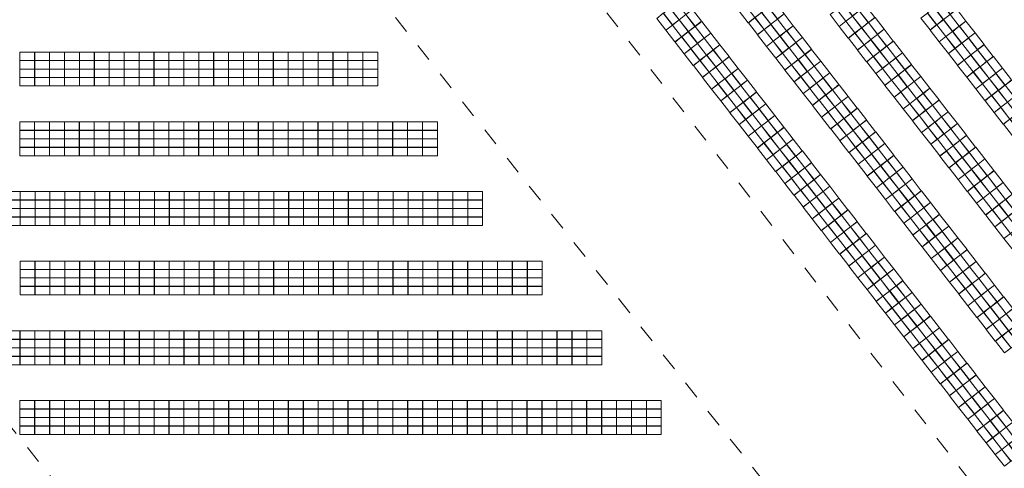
# Model space of a CAD drawing. Header units: metres. Extents: x 232744 to 233931, y 552844 to 554310.
# Tile 9 of 41: x 233458 to 233568, y 553178 to 553228. Entities that reach past the tile are written whole.
import ezdxf

# ---------------------------------------------------------------- set-up
doc = ezdxf.new("R2010")
doc.units = ezdxf.units.M
doc.linetypes.add('NLCS-HIDDEN', pattern=[4, 2, -2])
doc.layers.get('0').update_dxf_attribs({"lineweight": 18})
doc.layers.add('BH-N-contouren zonneakker', color=251, linetype='NLCS-HIDDEN', lineweight=5)
doc.layers.add('GP-Modules', color=252, linetype='Continuous', lineweight=9)

# ---------------------------------------------------------------- blocks, each defined once
blk = doc.blocks.new('fs_3851797_full')
for points in [[(0, 0, 0), (1.65, 0, 0), (1.65, -0.93, -0.34), (0, -0.93, -0.34), (0, 0, 0)], [(0, -0.94, -0.34), (1.65, -0.94, -0.34), (1.65, -1.87, -0.68), (0, -1.87, -0.68), (0, -0.94, -0.34)], [(0, -1.89, -0.69), (1.65, -1.89, -0.69), (1.65, -2.82, -1.03), (0, -2.82, -1.03), (0, -1.89, -0.69)], [(0, -2.83, -1.03), (1.65, -2.83, -1.03), (1.65, -3.76, -1.37), (0, -3.76, -1.37), (0, -2.83, -1.03)]]:
    blk.add_polyline3d(points)
blk = doc.blocks.new('fs_3851794_full')
for points in [[(0, 0, 0), (1.65, 0, 0), (1.65, -0.93, -0.34), (0, -0.93, -0.34), (0, 0, 0)], [(0, -0.94, -0.34), (1.65, -0.94, -0.34), (1.65, -1.87, -0.68), (0, -1.87, -0.68), (0, -0.94, -0.34)], [(0, -1.89, -0.69), (1.65, -1.89, -0.69), (1.65, -2.82, -1.03), (0, -2.82, -1.03), (0, -1.89, -0.69)], [(0, -2.83, -1.03), (1.65, -2.83, -1.03), (1.65, -3.76, -1.37), (0, -3.76, -1.37), (0, -2.83, -1.03)]]:
    blk.add_polyline3d(points)

msp = doc.modelspace()

# ---------------------------------------------------------------- linework, layer by layer
at = {"layer": 'BH-N-contouren zonneakker'}
for p, q in [((233681.72, 553024.93), (233437.51, 553339.5)), ((233432.78, 553312.77), (233677.64, 553004.44))]:
    msp.add_line(p, q, dxfattribs=at)
at = {"layer": 'BH-N-contouren zonneakker', "flags": 128}
msp.add_lwpolyline([(233432.78, 553312.77), (233418.33, 553231), (233507.57, 553119.51, -0.411771), (233506.97, 553113.91), (233456.09, 553072.49), (233628.36, 552851.09), (233640.11, 552869.42), (233646.11, 552897.9, -0.144749), (233647.19, 552899.9), (233658.74, 552911.51), (233676.95, 553001.36), (233677.64, 553004.44)], format="xyb", dxfattribs=at)

# ---------------------------------------------------------------- block references
at = {"layer": 'GP-Modules', "rotation": 307.8241220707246}
for p in [(233541.23, 553231.21, 2.17), (233532.04, 553230.39, 2.17), (233542.25, 553229.9, 2.17), (233551.36, 553230.81, 2.17), (233561.49, 553230.42, 2.17), (233533.06, 553229.08, 2.17), (233552.38, 553229.5, 2.17), (233562.51, 553229.1, 2.17), (233534.08, 553227.76, 2.17), (233543.27, 553228.58, 2.17), (233553.4, 553228.19, 2.17), (233563.53, 553227.79, 2.17), (233544.29, 553227.27, 2.17), (233554.42, 553226.87, 2.17), (233535.1, 553226.45, 2.17), (233545.31, 553225.96, 2.17), (233555.44, 553225.56, 2.17), (233564.55, 553226.48, 2.17), (233536.12, 553225.14, 2.17), (233546.33, 553224.64, 2.17), (233565.57, 553225.16, 2.17), (233537.14, 553223.82, 2.17), (233547.35, 553223.33, 2.17), (233556.46, 553224.25, 2.17), (233566.59, 553223.85, 2.17), (233538.16, 553222.51, 2.17), (233557.48, 553222.93, 2.17), (233567.61, 553222.54, 2.17), (233539.18, 553221.2, 2.17), (233548.37, 553222.02, 2.17), (233558.5, 553221.62, 2.17), (233568.63, 553221.22, 2.17), (233549.39, 553220.7, 2.17), (233559.52, 553220.31, 2.17), (233569.65, 553219.91, 2.17), (233540.2, 553219.88, 2.17), (233550.41, 553219.39, 2.17), (233560.54, 553218.99, 2.17), (233541.22, 553218.57, 2.17), (233551.43, 553218.08, 2.17), (233570.67, 553218.6, 2.17), (233542.24, 553217.26, 2.17), (233552.45, 553216.76, 2.17), (233561.56, 553217.68, 2.17), (233543.26, 553215.94, 2.17), (233562.58, 553216.37, 2.17), (233544.28, 553214.63, 2.17), (233553.47, 553215.45, 2.17), (233563.6, 553215.05, 2.17), (233554.49, 553214.14, 2.17), (233564.62, 553213.74, 2.17), (233545.3, 553213.32, 2.17), (233555.51, 553212.82, 2.17), (233565.64, 553212.43, 2.17), (233546.32, 553212, 2.17), (233556.52, 553211.51, 2.17), (233547.34, 553210.69, 2.17), (233557.54, 553210.2, 2.17), (233566.66, 553211.11, 2.17), (233548.36, 553209.38, 2.17), (233567.68, 553209.8, 2.17), (233549.37, 553208.06, 2.17), (233558.56, 553208.88, 2.17), (233568.7, 553208.49, 2.17), (233550.39, 553206.75, 2.17), (233559.58, 553207.57, 2.17), (233569.72, 553207.17, 2.17), (233560.6, 553206.26, 2.17), (233570.74, 553205.86, 2.17), (233551.41, 553205.44, 2.17), (233561.62, 553204.94, 2.17), (233552.43, 553204.12, 2.17), (233562.64, 553203.63, 2.17), (233553.45, 553202.81, 2.17), (233554.47, 553201.5, 2.17), (233563.66, 553202.32, 2.17), (233555.49, 553200.18, 2.17), (233564.68, 553201, 2.17), (233565.7, 553199.69, 2.17), (233556.51, 553198.87, 2.17), (233566.72, 553198.38, 2.17), (233557.53, 553197.56, 2.17), (233567.74, 553197.06, 2.17), (233558.55, 553196.24, 2.17), (233559.57, 553194.93, 2.17), (233568.76, 553195.75, 2.17), (233560.59, 553193.62, 2.17), (233569.78, 553194.43, 2.17), (233561.61, 553192.3, 2.17), (233562.63, 553190.99, 2.17), (233563.65, 553189.68, 2.17), (233564.67, 553188.36, 2.17), (233565.69, 553187.05, 2.17), (233566.71, 553185.74, 2.17), (233567.73, 553184.42, 2.17), (233568.75, 553183.11, 2.17), (233569.77, 553181.8, 2.17)]:
    msp.add_blockref('fs_3851794_full', p, dxfattribs=at)
at = {"layer": 'GP-Modules'}
for p in [(233458.08, 553224.32, 2.17), (233459.75, 553224.32, 2.17), (233461.41, 553224.32, 2.17), (233463.07, 553224.32, 2.17), (233464.73, 553224.32, 2.17), (233466.4, 553224.32, 2.17), (233468.06, 553224.32, 2.17), (233469.72, 553224.32, 2.17), (233471.39, 553224.32, 2.17), (233473.05, 553224.32, 2.17), (233474.71, 553224.32, 2.17), (233476.37, 553224.32, 2.17), (233478.04, 553224.32, 2.17), (233479.7, 553224.32, 2.17), (233481.36, 553224.32, 2.17), (233483.02, 553224.32, 2.17), (233484.69, 553224.32, 2.17), (233486.35, 553224.32, 2.17), (233488.01, 553224.32, 2.17), (233489.68, 553224.32, 2.17), (233491.34, 553224.32, 2.17), (233493, 553224.32, 2.17), (233494.66, 553224.32, 2.17), (233496.33, 553224.32, 2.17), (233458.07, 553216.55, 2.17), (233459.74, 553216.55, 2.17), (233461.4, 553216.55, 2.17), (233463.06, 553216.55, 2.17), (233464.72, 553216.55, 2.17), (233466.39, 553216.55, 2.17), (233468.05, 553216.55, 2.17), (233469.71, 553216.55, 2.17), (233471.37, 553216.55, 2.17), (233473.04, 553216.55, 2.17), (233474.7, 553216.55, 2.17), (233476.36, 553216.55, 2.17), (233478.03, 553216.55, 2.17), (233479.69, 553216.55, 2.17), (233481.35, 553216.55, 2.17), (233483.01, 553216.55, 2.17), (233484.68, 553216.55, 2.17), (233486.34, 553216.55, 2.17), (233488, 553216.55, 2.17), (233489.66, 553216.55, 2.17), (233491.33, 553216.55, 2.17), (233492.99, 553216.55, 2.17), (233494.65, 553216.55, 2.17), (233496.32, 553216.55, 2.17), (233497.98, 553216.55, 2.17), (233499.64, 553216.55, 2.17), (233501.3, 553216.55, 2.17), (233502.97, 553216.55, 2.17), (233456.47, 553208.79, 2.17), (233458.13, 553208.79, 2.17), (233459.79, 553208.79, 2.17), (233461.45, 553208.79, 2.17), (233463.12, 553208.79, 2.17), (233464.78, 553208.79, 2.17), (233466.44, 553208.79, 2.17), (233468.1, 553208.79, 2.17), (233469.77, 553208.79, 2.17), (233471.43, 553208.79, 2.17), (233473.09, 553208.79, 2.17), (233474.76, 553208.79, 2.17), (233476.42, 553208.79, 2.17), (233478.08, 553208.79, 2.17), (233479.74, 553208.79, 2.17), (233481.41, 553208.79, 2.17), (233483.07, 553208.79, 2.17), (233484.73, 553208.79, 2.17), (233486.39, 553208.79, 2.17), (233488.06, 553208.79, 2.17), (233489.72, 553208.79, 2.17), (233491.38, 553208.79, 2.17), (233493.04, 553208.79, 2.17), (233494.71, 553208.79, 2.17), (233496.37, 553208.79, 2.17), (233498.03, 553208.79, 2.17), (233499.7, 553208.79, 2.17), (233501.36, 553208.79, 2.17), (233503.02, 553208.79, 2.17), (233504.68, 553208.79, 2.17), (233506.35, 553208.79, 2.17), (233508.01, 553208.79, 2.17), (233458.12, 553201.06, 2.17), (233459.78, 553201.06, 2.17), (233461.44, 553201.06, 2.17), (233463.1, 553201.06, 2.17), (233464.77, 553201.06, 2.17), (233466.43, 553201.06, 2.17), (233468.09, 553201.06, 2.17), (233469.75, 553201.06, 2.17), (233471.42, 553201.06, 2.17), (233473.08, 553201.06, 2.17), (233474.74, 553201.06, 2.17), (233476.41, 553201.06, 2.17), (233478.07, 553201.06, 2.17), (233479.73, 553201.06, 2.17), (233481.39, 553201.06, 2.17), (233483.06, 553201.06, 2.17), (233484.72, 553201.06, 2.17), (233486.38, 553201.06, 2.17), (233488.04, 553201.06, 2.17), (233489.71, 553201.06, 2.17), (233491.37, 553201.06, 2.17), (233493.03, 553201.06, 2.17), (233494.69, 553201.06, 2.17), (233496.36, 553201.06, 2.17), (233498.02, 553201.06, 2.17), (233499.68, 553201.06, 2.17), (233501.35, 553201.06, 2.17), (233503.01, 553201.06, 2.17), (233504.67, 553201.06, 2.17), (233506.33, 553201.06, 2.17), (233508, 553201.06, 2.17), (233509.66, 553201.06, 2.17), (233511.32, 553201.06, 2.17), (233512.98, 553201.06, 2.17), (233514.65, 553201.06, 2.17), (233456.44, 553193.27, 2.17), (233458.11, 553193.27, 2.17), (233459.77, 553193.27, 2.17), (233461.43, 553193.27, 2.17), (233463.1, 553193.27, 2.17), (233464.76, 553193.27, 2.17), (233466.42, 553193.27, 2.17), (233468.08, 553193.27, 2.17), (233469.75, 553193.27, 2.17), (233471.41, 553193.27, 2.17), (233473.07, 553193.27, 2.17), (233474.73, 553193.27, 2.17), (233476.4, 553193.27, 2.17), (233478.06, 553193.27, 2.17), (233479.72, 553193.27, 2.17), (233481.38, 553193.27, 2.17), (233483.05, 553193.27, 2.17), (233484.71, 553193.27, 2.17), (233486.37, 553193.27, 2.17), (233488.04, 553193.27, 2.17), (233489.7, 553193.27, 2.17), (233491.36, 553193.27, 2.17), (233493.02, 553193.27, 2.17), (233494.69, 553193.27, 2.17), (233496.35, 553193.27, 2.17), (233498.01, 553193.27, 2.17), (233499.67, 553193.27, 2.17), (233501.34, 553193.27, 2.17), (233503, 553193.27, 2.17), (233504.66, 553193.27, 2.17), (233506.33, 553193.27, 2.17), (233507.99, 553193.27, 2.17), (233509.65, 553193.27, 2.17), (233511.31, 553193.27, 2.17), (233512.98, 553193.27, 2.17), (233514.64, 553193.27, 2.17), (233516.3, 553193.27, 2.17), (233517.96, 553193.27, 2.17), (233519.63, 553193.27, 2.17), (233521.29, 553193.27, 2.17), (233458.09, 553185.51, 2.17), (233459.76, 553185.51, 2.17), (233461.42, 553185.51, 2.17), (233463.08, 553185.51, 2.17), (233464.75, 553185.51, 2.17), (233466.41, 553185.51, 2.17), (233468.07, 553185.51, 2.17), (233469.73, 553185.51, 2.17), (233471.4, 553185.51, 2.17), (233473.06, 553185.51, 2.17), (233474.72, 553185.51, 2.17), (233476.38, 553185.51, 2.17), (233478.05, 553185.51, 2.17), (233479.71, 553185.51, 2.17), (233481.37, 553185.51, 2.17), (233483.03, 553185.51, 2.17), (233484.7, 553185.51, 2.17), (233486.36, 553185.51, 2.17), (233488.02, 553185.51, 2.17), (233489.69, 553185.51, 2.17), (233491.35, 553185.51, 2.17), (233493.01, 553185.51, 2.17), (233494.67, 553185.51, 2.17), (233496.34, 553185.51, 2.17), (233498, 553185.51, 2.17), (233499.66, 553185.51, 2.17), (233501.32, 553185.51, 2.17), (233502.99, 553185.51, 2.17), (233504.65, 553185.51, 2.17), (233506.31, 553185.51, 2.17), (233507.98, 553185.51, 2.17), (233509.64, 553185.51, 2.17), (233511.3, 553185.51, 2.17), (233512.96, 553185.51, 2.17), (233514.63, 553185.51, 2.17), (233516.29, 553185.51, 2.17), (233517.95, 553185.51, 2.17), (233519.61, 553185.51, 2.17), (233521.28, 553185.51, 2.17), (233522.94, 553185.51, 2.17), (233524.6, 553185.51, 2.17), (233526.27, 553185.51, 2.17), (233527.93, 553185.51, 2.17)]:
    msp.add_blockref('fs_3851797_full', p, dxfattribs=at)

doc.saveas('drawing.dxf')
